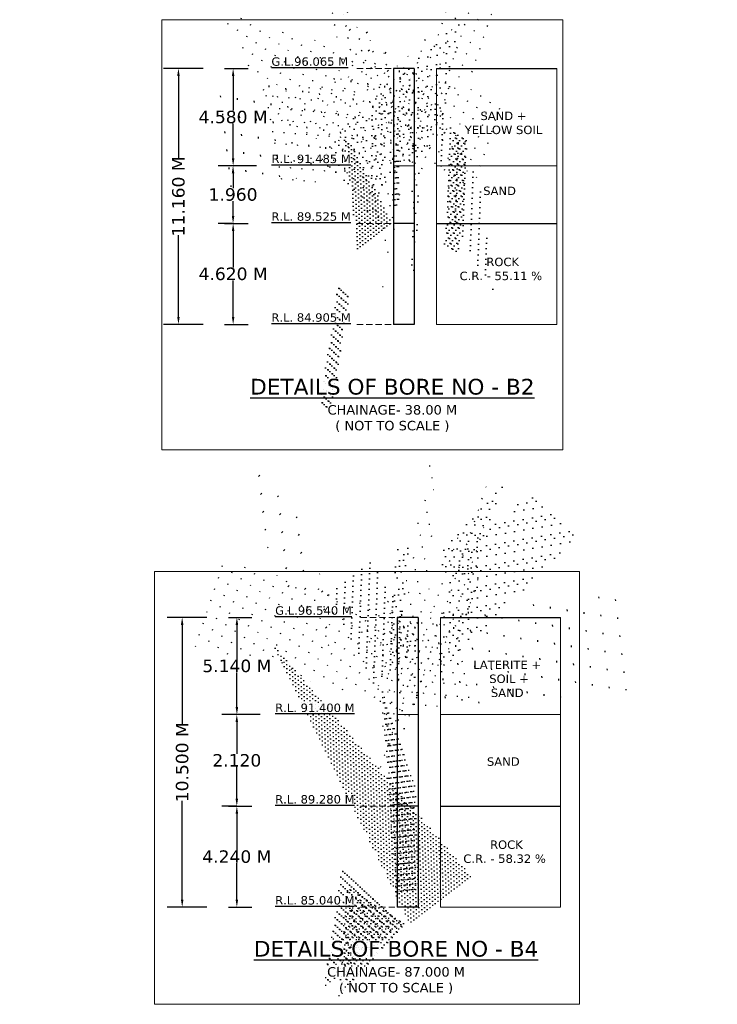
# Model space of a CAD drawing. Header units: millimetres. Extents: x -7746077780 to -3844657605, y -13315294818 to -6656873469.
# Tile 46 of 129: x -3872018621 to -3872004619, y -6657915737 to -6657895984. Entities that reach past the tile are written whole.
import ezdxf

# ---------------------------------------------------------------- set-up
doc = ezdxf.new("R2010")
doc.units = ezdxf.units.MM
doc.header["$MEASUREMENT"] = 0
doc.header["$PDMODE"] = 2
doc.linetypes.add('HIDDEN', pattern=[0.375, 0.25, -0.125])
doc.layers.add('TEX', color=6, linetype='Continuous')
doc.layers.add('TEXT', color=7, linetype='Continuous')
doc.styles.get("Standard").update_dxf_attribs({"font": 'verdana.ttf', "height": 250})
doc.dimstyles.new('Copy of ISO-25--------4', dxfattribs={"dimtxt": 200, "dimasz": 150, "dimexe": 300, "dimexo": 300, "dimgap": 0.02, "dimtad": 0, "dimtih": 1, "dimtoh": 1, "dimdec": 0, "dimlfac": 4, "dimdsep": 46, "dimtxsty": 'Standard', "dimcen": 150, "dimclrd": 1, "dimclre": 1, "dimclrt": 1, "dimadec": 0, "dimazin": 0, "dimtfac": 1, "dimtdec": 0, "dimtmove": 2, "dimatfit": 3, "dimfxl": 0, "dimarcsym": 0})
doc.dimstyles.new('ISO-25--------2', dxfattribs={"dimtxt": 200, "dimasz": 150, "dimexe": 300, "dimexo": 300, "dimgap": 0.02, "dimtad": 0, "dimtih": 1, "dimtoh": 1, "dimdec": 0, "dimlfac": 2, "dimdsep": 46, "dimtxsty": 'Standard', "dimcen": 150, "dimclrd": 1, "dimclre": 1, "dimclrt": 1, "dimadec": 0, "dimazin": 0, "dimtfac": 1, "dimtdec": 0, "dimtmove": 2, "dimatfit": 3, "dimfxl": 0, "dimarcsym": 0})

# ---------------------------------------------------------------- blocks, each defined once
blk = doc.blocks.new('*D631')
at = {"layer": 'Defpoints', "color": 0, "ltscale": 20, "transparency": 16777216}
for p in [(-3872014807.293565, -6657896961.78477), (-3872014336.627676, -6657896961.78477), (-3872013568.119413, -6657898912.913328)]:
    blk.add_point(p, dxfattribs=at)
at = {"layer": 'TEX', "color": 1, "lineweight": -2, "ltscale": 20, "transparency": 16777216}
for p, q in [((-3872014507.293565, -6657896961.78477), (-3872014036.627676, -6657896961.78477)), ((-3872014336.627676, -6657897111.78477), (-3872014336.627676, -6657897806.620521)), ((-3872014336.627676, -6657898762.913328), (-3872014336.627676, -6657898068.077579)), ((-3872013868.119413, -6657898912.913328), (-3872014636.627676, -6657898912.913328))]:
    blk.add_line(p, q, dxfattribs=at)
at = {"layer": 'TEX', "color": 1, "ltscale": 20, "transparency": 16777216}
for points in [[(-3872014361.627676, -6657897111.78477), (-3872014311.627676, -6657897111.78477), (-3872014336.627676, -6657896961.78477)], [(-3872014361.627676, -6657898762.913328), (-3872014311.627676, -6657898762.913328), (-3872014336.627676, -6657898912.913328)]]:
    blk.add_solid(points, dxfattribs=at)
at = {"layer": 'TEX', "color": 1, "ltscale": 20, "transparency": 16777216, "insert": (-3872014336.627675, -6657897937.349051), "char_height": 250, "attachment_point": 5}
blk.add_mtext('4.580 M', dxfattribs=at)
blk = doc.blocks.new('*D632')
at = {"layer": 'Defpoints', "color": 0, "ltscale": 20, "transparency": 16777216}
for p in [(-3872014638.543565, -6657896961.78477), (-3872015434.247903, -6657902096.210791), (-3872014638.543565, -6657902096.210791)]:
    blk.add_point(p, dxfattribs=at)
at = {"layer": 'TEX', "color": 1, "lineweight": -2, "ltscale": 20, "transparency": 16777216}
for p, q in [((-3872014938.543565, -6657896961.78477), (-3872015734.247903, -6657896961.78477)), ((-3872015434.247903, -6657897111.78477), (-3872015434.247903, -6657898754.716532)), ((-3872015434.247903, -6657901946.210791), (-3872015434.247903, -6657900303.27903)), ((-3872014938.543565, -6657902096.210791), (-3872015734.247903, -6657902096.210791))]:
    blk.add_line(p, q, dxfattribs=at)
at = {"layer": 'TEX', "color": 1, "ltscale": 20, "transparency": 16777216}
for points in [[(-3872015459.247903, -6657897111.78477), (-3872015409.247903, -6657897111.78477), (-3872015434.247903, -6657896961.78477)], [(-3872015459.247903, -6657901946.210791), (-3872015409.247903, -6657901946.210791), (-3872015434.247903, -6657902096.210791)]]:
    blk.add_solid(points, dxfattribs=at)
at = {"layer": 'TEX', "color": 1, "ltscale": 20, "transparency": 16777216, "insert": (-3872015434.247902, -6657899528.997782), "char_height": 250, "attachment_point": 5, "rotation": 90}
blk.add_mtext('11.160 M', dxfattribs=at)
blk = doc.blocks.new('*D633')
at = {"layer": 'Defpoints', "color": 0, "ltscale": 20, "transparency": 16777216}
for p in [(-3872014807.293565, -6657900072.154713), (-3872014336.627676, -6657900072.154713), (-3872014807.293563, -6657902096.210791)]:
    blk.add_point(p, dxfattribs=at)
at = {"layer": 'TEX', "color": 1, "lineweight": -2, "ltscale": 20, "transparency": 16777216}
for p, q in [((-3872014507.293565, -6657900072.154713), (-3872014036.627676, -6657900072.154713)), ((-3872014336.627676, -6657900222.154713), (-3872014336.627676, -6657900953.957914)), ((-3872014336.627676, -6657901946.210791), (-3872014336.627676, -6657901214.407585)), ((-3872014507.293563, -6657902096.210791), (-3872014036.627676, -6657902096.210791))]:
    blk.add_line(p, q, dxfattribs=at)
at = {"layer": 'TEX', "color": 1, "ltscale": 20, "transparency": 16777216}
for points in [[(-3872014361.627676, -6657900222.154713), (-3872014311.627676, -6657900222.154713), (-3872014336.627676, -6657900072.154713)], [(-3872014361.627676, -6657901946.210791), (-3872014311.627676, -6657901946.210791), (-3872014336.627676, -6657902096.210791)]]:
    blk.add_solid(points, dxfattribs=at)
at = {"layer": 'TEX', "color": 1, "ltscale": 20, "transparency": 16777216, "insert": (-3872014336.627676, -6657901084.182751), "char_height": 250, "attachment_point": 5}
blk.add_mtext('4.620 M', dxfattribs=at)
blk = doc.blocks.new('*D634')
at = {"color": 1, "lineweight": -2, "ltscale": 20, "transparency": 16777216}
for p, q in [((-3872014335.446035, -6657898912.913328), (-3872014637.946035, -6657898912.913328)), ((-3872014337.946035, -6657899062.913328), (-3872014337.946035, -6657899362.393134)), ((-3872014337.946035, -6657899922.154713), (-3872014337.946035, -6657899622.674907)), ((-3872014335.446035, -6657900072.154713), (-3872014637.946035, -6657900072.154713))]:
    blk.add_line(p, q, dxfattribs=at)
at = {"color": 1, "ltscale": 20, "transparency": 16777216}
for points in [[(-3872014362.946035, -6657899062.913328), (-3872014312.946035, -6657899062.913328), (-3872014337.946035, -6657898912.913328)], [(-3872014362.946035, -6657899922.154713), (-3872014312.946035, -6657899922.154713), (-3872014337.946035, -6657900072.154713)]]:
    blk.add_solid(points, dxfattribs=at)
at = {"layer": 'Defpoints', "color": 0, "ltscale": 20, "transparency": 16777216}
for p in [(-3872011117.535693, -6657898912.913328), (-3872014337.946035, -6657900072.154713), (-3872011117.535693, -6657900072.154713)]:
    blk.add_point(p, dxfattribs=at)
at = {"color": 1, "lineweight": 13, "ltscale": 20, "transparency": 16777216, "insert": (-3872014337.946034, -6657899492.534021), "char_height": 250, "attachment_point": 5}
blk.add_mtext('1.960', dxfattribs=at)
blk = doc.blocks.new('*D651')
at = {"layer": 'Defpoints', "color": 0, "ltscale": 20, "transparency": 16777216}
for p in [(-3872014732.306122, -6657907974.321878), (-3872014261.640234, -6657907974.321878), (-3872013493.131972, -6657909925.450439)]:
    blk.add_point(p, dxfattribs=at)
at = {"layer": 'TEX', "color": 1, "lineweight": -2, "ltscale": 20, "transparency": 16777216}
for p, q in [((-3872014432.306122, -6657907974.321878), (-3872013961.640234, -6657907974.321878)), ((-3872014261.640234, -6657908124.321878), (-3872014261.640234, -6657908819.745273)), ((-3872014261.640234, -6657909775.450439), (-3872014261.640234, -6657909080.027045)), ((-3872013793.131972, -6657909925.450439), (-3872014561.640234, -6657909925.450439))]:
    blk.add_line(p, q, dxfattribs=at)
at = {"layer": 'TEX', "color": 1, "ltscale": 20, "transparency": 16777216}
for points in [[(-3872014286.640234, -6657908124.321878), (-3872014236.640234, -6657908124.321878), (-3872014261.640234, -6657907974.321878)], [(-3872014286.640234, -6657909775.450439), (-3872014236.640234, -6657909775.450439), (-3872014261.640234, -6657909925.450439)]]:
    blk.add_solid(points, dxfattribs=at)
at = {"layer": 'TEX', "color": 1, "ltscale": 20, "transparency": 16777216, "insert": (-3872014261.640234, -6657908949.88616), "char_height": 250, "attachment_point": 5}
blk.add_mtext('5.140 M', dxfattribs=at)
blk = doc.blocks.new('*D652')
at = {"layer": 'Defpoints', "color": 0, "ltscale": 20, "transparency": 16777216}
for p in [(-3872014563.556122, -6657907974.321878), (-3872015359.260461, -6657913787.871449), (-3872014563.556123, -6657913787.871449)]:
    blk.add_point(p, dxfattribs=at)
at = {"layer": 'TEX', "color": 1, "lineweight": -2, "ltscale": 20, "transparency": 16777216}
for p, q in [((-3872014863.556122, -6657907974.321878), (-3872015659.260461, -6657907974.321878)), ((-3872015359.260461, -6657908124.321878), (-3872015359.260461, -6657910106.815414)), ((-3872015359.260461, -6657913637.871449), (-3872015359.260461, -6657911655.377913)), ((-3872014863.556123, -6657913787.871449), (-3872015659.260461, -6657913787.871449))]:
    blk.add_line(p, q, dxfattribs=at)
at = {"layer": 'TEX', "color": 1, "ltscale": 20, "transparency": 16777216}
for points in [[(-3872015384.260461, -6657908124.321878), (-3872015334.260461, -6657908124.321878), (-3872015359.260461, -6657907974.321878)], [(-3872015384.260461, -6657913637.871449), (-3872015334.260461, -6657913637.871449), (-3872015359.260461, -6657913787.871449)]]:
    blk.add_solid(points, dxfattribs=at)
at = {"layer": 'TEX', "color": 1, "ltscale": 20, "transparency": 16777216, "insert": (-3872015359.26046, -6657910881.096664), "char_height": 250, "attachment_point": 5, "rotation": 90}
blk.add_mtext('10.500 M', dxfattribs=at)
blk = doc.blocks.new('*D653')
at = {"layer": 'Defpoints', "color": 0, "ltscale": 20, "transparency": 16777216}
for p in [(-3872014732.306123, -6657911763.815369), (-3872014261.640234, -6657911763.815369), (-3872014732.306122, -6657913787.871449)]:
    blk.add_point(p, dxfattribs=at)
at = {"layer": 'TEX', "color": 1, "lineweight": -2, "ltscale": 20, "transparency": 16777216}
for p, q in [((-3872014432.306123, -6657911763.815369), (-3872013961.640234, -6657911763.815369)), ((-3872014261.640234, -6657911913.815369), (-3872014261.640234, -6657912645.618572)), ((-3872014261.640234, -6657913637.871449), (-3872014261.640234, -6657912906.068243)), ((-3872014432.306122, -6657913787.871449), (-3872013961.640234, -6657913787.871449))]:
    blk.add_line(p, q, dxfattribs=at)
at = {"layer": 'TEX', "color": 1, "ltscale": 20, "transparency": 16777216}
for points in [[(-3872014286.640234, -6657911913.815369), (-3872014236.640234, -6657911913.815369), (-3872014261.640234, -6657911763.815369)], [(-3872014286.640234, -6657913637.871449), (-3872014236.640234, -6657913637.871449), (-3872014261.640234, -6657913787.871449)]]:
    blk.add_solid(points, dxfattribs=at)
at = {"layer": 'TEX', "color": 1, "ltscale": 20, "transparency": 16777216, "insert": (-3872014261.640234, -6657912775.843409), "char_height": 250, "width": 3472.058889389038, "attachment_point": 5}
blk.add_mtext('4.240 M', dxfattribs=at)
blk = doc.blocks.new('*D654')
at = {"color": 1, "lineweight": -2, "ltscale": 20, "transparency": 16777216}
for p, q in [((-3872014260.458594, -6657909925.450439), (-3872014562.958594, -6657909925.450439)), ((-3872014262.958594, -6657910075.450439), (-3872014262.958594, -6657910714.408069)), ((-3872014262.958594, -6657911613.815369), (-3872014262.958594, -6657910974.857739)), ((-3872014260.458594, -6657911763.815369), (-3872014562.958594, -6657911763.815369))]:
    blk.add_line(p, q, dxfattribs=at)
at = {"color": 1, "ltscale": 20, "transparency": 16777216}
for points in [[(-3872014287.958594, -6657910075.450439), (-3872014237.958594, -6657910075.450439), (-3872014262.958594, -6657909925.450439)], [(-3872014287.958594, -6657911613.815369), (-3872014237.958594, -6657911613.815369), (-3872014262.958594, -6657911763.815369)]]:
    blk.add_solid(points, dxfattribs=at)
at = {"layer": 'Defpoints', "color": 0, "ltscale": 20, "transparency": 16777216}
for p in [(-3872011042.548251, -6657909925.450439), (-3872014262.958594, -6657911763.815369), (-3872011042.54825, -6657911763.815369)]:
    blk.add_point(p, dxfattribs=at)
at = {"color": 1, "lineweight": 13, "ltscale": 20, "transparency": 16777216, "insert": (-3872014262.958593, -6657910844.632905), "char_height": 250, "width": 2373.867738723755, "attachment_point": 5}
blk.add_mtext('2.120', dxfattribs=at)

msp = doc.modelspace()

# ---------------------------------------------------------------- hatches: boundary and pattern name
at = {"layer": 'TEX', "ltscale": 20}
h = msp.add_hatch(dxfattribs=at)
h.set_pattern_fill('AR-CONC', color=0, scale=31.640625, style=0)
h.set_pattern_definition([(49.99999999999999, (-604684321.416338, -1040597430.956509), (226.9456046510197, -19.85516770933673), [23.73046875, -261.0351562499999]), (355, (-604684321.416338, -1040597430.956509), (-43.90178915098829, 237.9982923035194), [18.98437500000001, -208.8281250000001]), (100.4513999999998, (-604684302.5042057, -1040597432.611103), (183.0439840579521, 218.1429801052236), [20.16779449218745, -221.8457463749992]), (46.18420000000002, (-604684321.416338, -1040597367.675259), (337.6817380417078, -52.3712506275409), [35.59570312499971, -391.5527343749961]), (96.63559999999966, (-604684293.2761974, -1040597372.039547), (295.7331216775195, 308.216982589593), [30.25169268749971, -332.7685664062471]), (351.1842000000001, (-604684321.416338, -1040597367.675259), (295.7328810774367, 308.2172135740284), [28.47656250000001, -313.2421875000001]), (21, (-604684289.775713, -1040597383.495571), (188.865121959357, -127.3911333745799), [23.73046875, -261.0351562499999]), (326, (-604684289.775713, -1040597383.495571), (76.986491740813, 229.4420064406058), [18.984375, -208.828125]), (71.45140000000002, (-604684274.0369601, -1040597394.111507), (265.8516910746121, 102.0506649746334), [20.16779449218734, -221.8457463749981]), (37.49999999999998, (-604684321.416338, -1040597430.956509), (3.8474542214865, 105.3296959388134), [0, -206.2968750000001, 0, -211.9921875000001, 0, -209.6191406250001]), (7.500000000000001, (-604684321.416338, -1040597430.956509), (83.23684583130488, 124.7943307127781), [0, -120.8671875, 0, -201.5507812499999, 0, -79.89257812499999]), (327.5, (-604684391.9749317, -1040597430.956509), (168.9047551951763, -7.136502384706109), [0, -79.1015625, 0, -246.796875, 0, -327.48046875]), (317.5, (-604684423.6155567, -1040597430.956509), (184.5237488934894, 31.67384206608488), [0, -102.83203125, 0, -163.8984375, 0, -232.55859375])])
h.paths.add_polyline_path([(-3872011117.535693, -6657896961.611013), (-3872011117.535693, -6657898912.913328), (-3872010700.74569, -6657898912.913328), (-3872010700.745691, -6657896961.611013)])
h = msp.add_hatch(dxfattribs=at)
h.set_pattern_fill('AR-SAND', color=0, scale=42.1875, style=0)
h.set_pattern_definition([(37.49999999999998, (-604684321.4163394, -1040599539.391326), (-2.657532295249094, 81.28787775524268), [0, -64.125, 0, -71.71875000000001, 0, -68.55468750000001]), (7.500000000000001, (-604684321.4163394, -1040599539.391326), (74.66245475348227, 119.0592871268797), [0, -34.59374999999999, 0, -57.79687499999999, 0, -22.1484375]), (327.5, (-604684373.3069639, -1040599539.391326), (131.3778597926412, 0.2387413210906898), [0, -21.09375, 0, -75.9375, 0, -99.140625]), (317.5, (-604684373.3069639, -1040599539.391326), (126.8209661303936, 37.02693789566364), [0, -10.546875, 0, -49.78125, 0, -56.953125])])
h.paths.add_polyline_path([(-3872010700.745691, -6657900072.154713), (-3872011117.535693, -6657900072.154713), (-3872011117.535691, -6657902096.037037), (-3872010700.74569, -6657902096.037037)])
h = msp.add_hatch(dxfattribs=at)
h.set_pattern_fill('AR-CONC', color=0, scale=31.640625, style=0)
h.set_pattern_definition([(49.99999999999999, (-604684246.4288969, -1040608443.493619), (226.9456046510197, -19.85516770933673), [23.73046875, -261.0351562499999]), (355, (-604684246.4288969, -1040608443.493619), (-43.90178915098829, 237.9982923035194), [18.98437500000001, -208.8281250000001]), (100.4513999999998, (-604684227.5167646, -1040608445.148213), (183.0439840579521, 218.1429801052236), [20.16779449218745, -221.8457463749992]), (46.18420000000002, (-604684246.4288969, -1040608380.212369), (337.6817380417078, -52.3712506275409), [35.59570312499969, -391.5527343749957]), (96.63559999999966, (-604684218.2887559, -1040608384.576657), (295.7331216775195, 308.216982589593), [30.25169268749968, -332.768566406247]), (351.1842000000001, (-604684246.4288969, -1040608380.212369), (295.7328810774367, 308.2172135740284), [28.47656250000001, -313.2421875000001]), (21, (-604684214.7882714, -1040608396.032681), (188.865121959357, -127.3911333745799), [23.73046875, -261.0351562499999]), (326, (-604684214.7882714, -1040608396.032681), (76.986491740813, 229.4420064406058), [18.984375, -208.828125]), (71.45140000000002, (-604684199.0495191, -1040608406.648618), (265.8516910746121, 102.0506649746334), [20.16779449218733, -221.8457463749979]), (37.49999999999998, (-604684246.4288969, -1040608443.493619), (3.8474542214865, 105.3296959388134), [0, -206.2968750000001, 0, -211.9921875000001, 0, -209.6191406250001]), (7.500000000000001, (-604684246.4288969, -1040608443.493619), (83.23684583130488, 124.7943307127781), [0, -120.8671875, 0, -201.5507812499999, 0, -79.89257812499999]), (327.5, (-604684316.9874907, -1040608443.493619), (168.9047551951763, -7.136502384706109), [0, -79.1015625, 0, -246.796875, 0, -327.48046875]), (317.5, (-604684348.6281157, -1040608443.493619), (184.5237488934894, 31.67384206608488), [0, -102.83203125, 0, -163.8984375, 0, -232.55859375])])
h.paths.add_polyline_path([(-3872011042.548251, -6657907974.148125), (-3872011042.548251, -6657909925.450439), (-3872010625.758248, -6657909925.450439), (-3872010625.758249, -6657907974.148125)])
h = msp.add_hatch(dxfattribs=at)
h.set_pattern_fill('AR-SAND', color=0, scale=42.1875, style=0)
h.set_pattern_definition([(37.49999999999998, (-604684246.4288969, -1040611231.051982), (-2.657532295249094, 81.28787775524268), [0, -64.125, 0, -71.71875000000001, 0, -68.55468750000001]), (7.500000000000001, (-604684246.4288969, -1040611231.051982), (74.66245475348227, 119.0592871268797), [0, -34.59374999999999, 0, -57.79687499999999, 0, -22.1484375]), (327.5, (-604684298.3195214, -1040611231.051982), (131.3778597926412, 0.2387413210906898), [0, -21.09375, 0, -75.9375, 0, -99.140625]), (317.5, (-604684298.3195214, -1040611231.051982), (126.8209661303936, 37.02693789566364), [0, -10.546875, 0, -49.78125, 0, -56.953125])])
h.paths.add_polyline_path([(-3872010625.758249, -6657911763.815371), (-3872011042.548251, -6657911763.815371), (-3872011042.548249, -6657913787.697693), (-3872010625.758248, -6657913787.697693)])

# ---------------------------------------------------------------- linework, layer by layer
at = {"color": 0}
for p, q in [((-3872011117.535693, -6657896961.611013), (-3872011117.535693, -6657902096.037037)), ((-3872010700.74569, -6657896961.611013), (-3872011117.535692, -6657896961.611013)), ((-3872010700.745691, -6657896961.611013), (-3872010700.74569, -6657902096.037037)), ((-3872010252.690776, -6657896961.611012), (-3872007838.347818, -6657896961.611012)), ((-3872010700.745691, -6657900072.154713), (-3872011117.535693, -6657900072.154713)), ((-3872010252.690776, -6657900072.154713), (-3872007838.347819, -6657900072.154713)), ((-3872010252.690776, -6657900072.154713), (-3872007838.347819, -6657900072.154713)), ((-3872010700.745691, -6657902096.037037), (-3872011117.535693, -6657902096.037037)), ((-3872011042.548251, -6657907974.148125), (-3872011042.54825, -6657913787.697693)), ((-3872010625.758248, -6657907974.148125), (-3872011042.54825, -6657907974.148125)), ((-3872010625.758249, -6657907974.148125), (-3872010625.758248, -6657913787.697693)), ((-3872010177.703335, -6657907974.148123), (-3872007763.360376, -6657907974.148123)), ((-3872010625.758249, -6657911763.815369), (-3872011042.54825, -6657911763.815369)), ((-3872010177.703335, -6657911763.815369), (-3872007763.360377, -6657911763.815369)), ((-3872010177.703335, -6657911763.815371), (-3872007763.360377, -6657911763.815371)), ((-3872010625.758249, -6657913787.697693), (-3872011042.54825, -6657913787.697693))]:
    msp.add_line(p, q, dxfattribs=at)
at = {"lineweight": 13, "ltscale": 20}
for p, q in [((-3872011117.535693, -6657898912.913328), (-3872010700.74569, -6657898912.913328)), ((-3872010252.690776, -6657898912.913328), (-3872007838.347818, -6657898912.913328)), ((-3872011042.548251, -6657909925.450439), (-3872010625.758248, -6657909925.450439)), ((-3872010177.703335, -6657909925.450439), (-3872007763.360376, -6657909925.450439))]:
    msp.add_line(p, q, dxfattribs=at)
for points in [[(-3872015765.858485, -6657895983.620283), (-3872007717.025959, -6657895983.620283), (-3872007717.025959, -6657904616.234098), (-3872015765.858485, -6657904616.234098)], [(-3872010252.690776, -6657896961.611012), (-3872007838.347818, -6657896961.611012), (-3872007838.347819, -6657902096.037037), (-3872010252.690779, -6657902096.037037)], [(-3872015917.827572, -6657907052.441301), (-3872007383.332241, -6657907052.441301), (-3872007383.332241, -6657915737.055901), (-3872015917.827572, -6657915737.055901)], [(-3872010177.703335, -6657907974.148123), (-3872007763.360376, -6657907974.148123), (-3872007763.360377, -6657913787.697693), (-3872010177.703335, -6657913787.697693)]]:
    msp.add_lwpolyline(points, close=True, dxfattribs=at)
at = {"layer": 'TEXT', "color": 0, "linetype": 'HIDDEN', "lineweight": 13, "ltscale": 500}
for p, q in [((-3872011164.815543, -6657896961.622038), (-3872011862.760055, -6657896961.78477)), ((-3872011164.815544, -6657900072.154713), (-3872011862.760056, -6657900072.317445)), ((-3872011164.815544, -6657900072.154713), (-3872011862.760056, -6657900072.317445)), ((-3872011164.815544, -6657902096.048061), (-3872011862.760056, -6657902096.210793)), ((-3872011164.815544, -6657902096.048061), (-3872011862.760056, -6657902096.210791)), ((-3872011089.828101, -6657907974.159149), (-3872011787.772614, -6657907974.32188)), ((-3872011089.828102, -6657911763.815369), (-3872011787.772614, -6657911763.9781)), ((-3872011089.828102, -6657911763.815371), (-3872011787.772614, -6657911763.9781)), ((-3872011089.828102, -6657913787.708717), (-3872011787.772614, -6657913787.871449)), ((-3872011089.828102, -6657913787.708717), (-3872011787.772614, -6657913787.871449))]:
    msp.add_line(p, q, dxfattribs=at)

# ---------------------------------------------------------------- texts
at = {"ltscale": 20, "char_height": 300, "width": 6037.084575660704, "attachment_point": 1}
for insert in [(-3872093799.012653, -6657913653.318133), (-3872109839.012653, -6657913763.318133)]:
    msp.add_mtext('\\pi917.33;{\\LFOUNDATION LEVEL \\P\\pi1600.6;R.L. 71.000 M}', dxfattribs=dict(at, insert=insert))
at = {"layer": 'TEX', "color": 0, "ltscale": 20, "char_height": 168.75, "width": 5309.421470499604, "attachment_point": 2}
for s, insert in [(' ROCK \\PC.R. - 55.11 %', (-3872008963.623989, -6657900758.040462)), (' ROCK \\PC.R. - 58.32 %', (-3872008888.636547, -6657912449.701118))]:
    msp.add_mtext(s, dxfattribs=dict(at, insert=insert))
at = {"layer": 'TEXT', "color": 0, "char_height": 168.75}
for s, insert, width, attachment_point in [('{\\LG.L.96.065 M}', (-3872013568.119413, -6657896739.601604), 2690.932640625, 1), ('SAND +\\PYELLOW SOIL', (-3872008910.902856, -6657897828.036319), 4286.94619921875, 2), ('{\\LR.L. 91.485 M}', (-3872013568.119413, -6657898690.892894), 2690.932640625, 1), ('SAND ', (-3872008989.23784, -6657899332.275297), 4286.94619921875, 2), ('{\\LR.L. 89.525 M}', (-3872013568.119413, -6657899848.070761), 2690.932640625, 1), ('{\\LR.L. 84.905 M}', (-3872013568.119414, -6657901874.027627), 2690.932640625, 1), ('{\\LG.L.96.540 M}', (-3872013493.131972, -6657907752.138714), 2690.932640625, 1), ('LATERITE +\\P SOIL +\\PSAND', (-3872008835.915413, -6657908840.573429), 4286.94619921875, 2), ('{\\LR.L. 91.400 M}', (-3872013493.131972, -6657909703.430004), 2690.932640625, 1), ('SAND ', (-3872008914.250397, -6657910782.888243), 4286.94619921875, 2), ('{\\LR.L. 89.280 M}', (-3872013493.131972, -6657911539.731417), 2690.932640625, 1), ('{\\LR.L. 85.040 M}', (-3872013493.131972, -6657913565.688282), 2690.932640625, 1)]:
    msp.add_mtext(s, dxfattribs=dict(at, insert=insert, width=width, attachment_point=attachment_point))
at = {"layer": 'TEXT', "color": 191, "char_height": 316.4062500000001, "width": 6375.535839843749, "attachment_point": 2}
for s, insert in [('{\\LDETAILS OF BORE NO - B2\\P\\H0.6x;\\lCHAINAGE- 38.00 M\\P( NOT TO SCALE )}', (-3872011141.557277, -6657903188.341978)), ('{\\LDETAILS OF BORE NO - B4 \\H0.6x;\\lCHAINAGE- 87.000 M\\P( NOT TO SCALE )}', (-3872011066.569835, -6657914463.975332))]:
    msp.add_mtext(s, dxfattribs=dict(at, insert=insert))

# ---------------------------------------------------------------- dimensions: what is measured, and where the dimension line sits
at = {"lineweight": 13, "ltscale": 20}
for base, p1, p2, text, picture, middle in [((-3872014337.946035, -6657900072.154713), (-3872011117.535693, -6657898912.913328), (-3872011117.535693, -6657900072.154713), '1.960', '*D634', (-3872014337.946034, -6657899492.534021)), ((-3872014262.958594, -6657911763.815369), (-3872011042.548251, -6657909925.450439), (-3872011042.54825, -6657911763.815369), '2.120', '*D654', (-3872014262.958593, -6657910844.632905))]:
    dim = msp.add_linear_dim(base=base, p1=p1, p2=p2, angle=90, text=text, dimstyle='ISO-25--------2', override={"dimtxt": 600, "dimlfac": 1, "dimfxl": 2.5, "dimfxlon": 1}, dxfattribs=at)
    dim.commit()
    dim.dimension.update_dxf_attribs({"geometry": picture, "text_midpoint": middle})
at = {"layer": 'TEX', "color": 0, "ltscale": 20}
for base, p1, p2, text, picture, middle in [((-3872015434.247903, -6657902096.210791), (-3872014638.543565, -6657896961.78477), (-3872014638.543565, -6657902096.210791), '11.160 M', '*D632', (-3872015434.247902, -6657899528.997782)), ((-3872015359.260461, -6657913787.871449), (-3872014563.556122, -6657907974.321878), (-3872014563.556123, -6657913787.871449), '10.500 M', '*D652', (-3872015359.26046, -6657910881.096664))]:
    dim = msp.add_linear_dim(base=base, p1=p1, p2=p2, angle=90, text=text, dimstyle='Copy of ISO-25--------4', dxfattribs=at)
    dim.commit()
    dim.dimension.update_dxf_attribs({"geometry": picture, "text_midpoint": middle, "text_rotation": 90})
for base, p1, p2, text, picture, middle in [((-3872014336.627676, -6657896961.78477), (-3872013568.119413, -6657898912.913328), (-3872014807.293565, -6657896961.78477), '4.580 M', '*D631', (-3872014336.627675, -6657897937.349051)), ((-3872014261.640234, -6657907974.321878), (-3872013493.131972, -6657909925.450439), (-3872014732.306122, -6657907974.321878), '5.140 M', '*D651', (-3872014261.640234, -6657908949.88616))]:
    dim = msp.add_linear_dim(base=base, p1=p1, p2=p2, angle=270, text=text, dimstyle='ISO-25--------2', dxfattribs=at)
    dim.commit()
    dim.dimension.update_dxf_attribs({"geometry": picture, "text_midpoint": middle})
for base, p1, p2, text, picture, middle in [((-3872014336.627676, -6657900072.154713), (-3872014807.293563, -6657902096.210791), (-3872014807.293565, -6657900072.154713), '4.620 M', '*D633', (-3872014336.627676, -6657901084.182751)), ((-3872014261.640234, -6657911763.815369), (-3872014732.306122, -6657913787.871449), (-3872014732.306123, -6657911763.815369), '4.240 M', '*D653', (-3872014261.640234, -6657912775.843409))]:
    dim = msp.add_linear_dim(base=base, p1=p1, p2=p2, angle=90, text=text, dimstyle='ISO-25--------2', dxfattribs=at)
    dim.commit()
    dim.dimension.update_dxf_attribs({"geometry": picture, "text_midpoint": middle, "dimtype": 160})

doc.saveas('drawing.dxf')
